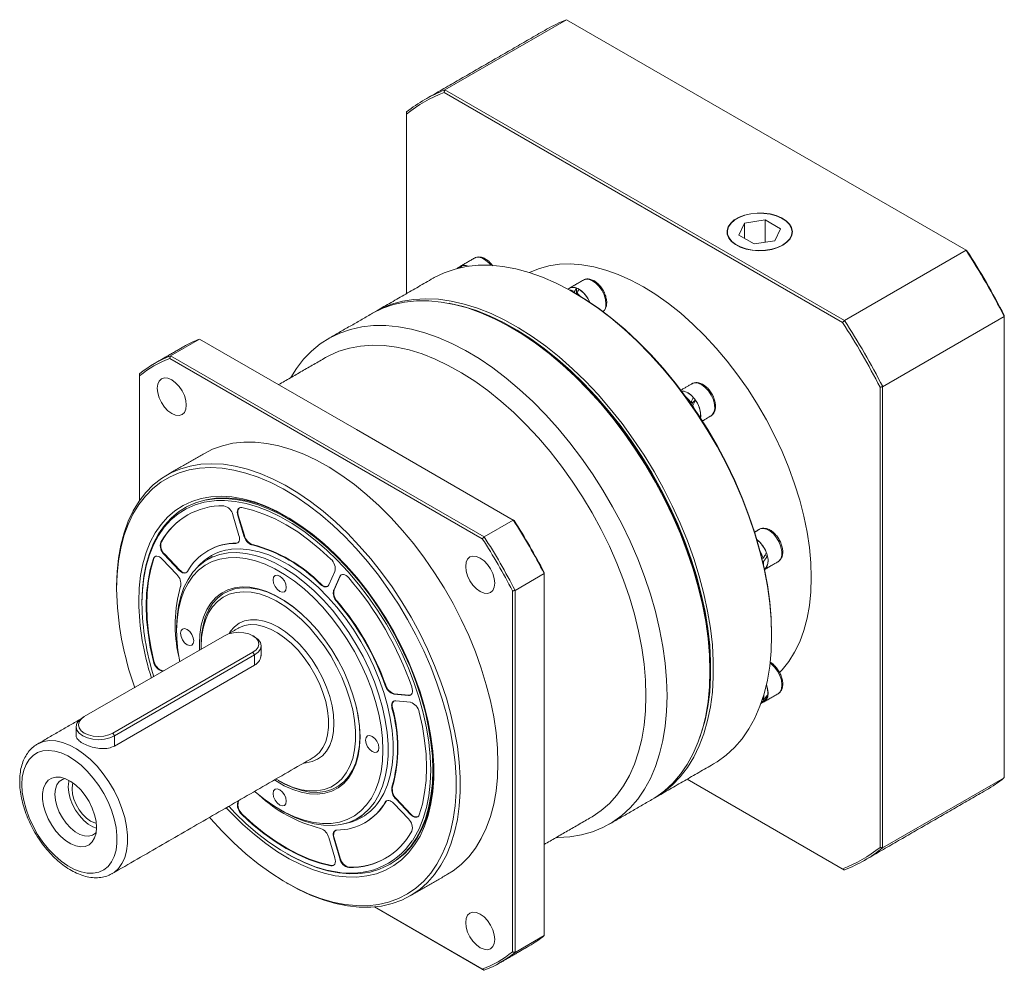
# Model space of a CAD drawing. Header units: millimetres. Extents: x 0 to 876, y 0 to 619.
# Tile 3 of 5: x 254 to 402, y 126 to 269. Entities that reach past the tile are written whole.
import ezdxf

# ---------------------------------------------------------------- set-up
doc = ezdxf.new("R2010")
doc.units = ezdxf.units.MM
doc.header["$LTSCALE"] = 2
doc.layers.get('0').update_dxf_attribs({"lineweight": 18})

msp = doc.modelspace()

# ---------------------------------------------------------------- linework, layer by layer
at = {"color": 7, "linetype": 'Continuous', "lineweight": 15}
for p, q in [((317.81, 258.37), (336.03, 268.88)), ((395.85, 234.35), (336.03, 268.88)), ((317.81, 258.37), (377.64, 223.83)), ((377.37, 223.53), (317.69, 257.98)), ((312.09, 254.75), (312.09, 227.87)), ((365.79, 238.9), (362.67, 238.42)), ((368.07, 237.58), (365.79, 238.9)), ((365.79, 235.56), (365.79, 238.9)), ((362.67, 238.42), (361.83, 236.62)), ((362.67, 236.13), (362.67, 238.42)), ((367.24, 235.78), (368.07, 237.58)), ((361.83, 236.62), (364.11, 235.3)), ((364.11, 235.3), (367.24, 235.78)), ((395.85, 234.35), (377.64, 223.83)), ((319.56, 231.58), (319.79, 231.68)), ((319.79, 231.68), (319.8, 231.65)), ((320.15, 231.92), (320.2, 231.82)), ((337.5, 228.69), (337.5, 227.94)), ((337.23, 228.16), (337.23, 227.95)), ((337.6, 227.75), (337.56, 227.77)), ((337.6, 227.9), (338.07, 227.46)), ((337.6, 227.9), (337.6, 227.74)), ((383.36, 213.91), (401.58, 224.43)), ((401.58, 155.35), (401.58, 224.43)), ((281.09, 221.05), (276.73, 218.53)), ((304.56, 207.49), (281.09, 221.05)), ((276.73, 218.53), (323.69, 191.43)), ((323.42, 191.13), (276.61, 218.15)), ((272.09, 215.54), (272.09, 196.88)), ((382.97, 144.91), (382.97, 213.83)), ((383.36, 213.91), (383.36, 144.83)), ((354.68, 211.54), (354.57, 211.44)), ((354.88, 211.41), (354.72, 211.63)), ((354.95, 211.1), (354.87, 211.02)), ((355.31, 211.91), (354.94, 211.53)), ((354.95, 211.1), (355.24, 210.48)), ((357.64, 209.52), (357.84, 209.68)), ((328.04, 193.94), (304.56, 207.49)), ((286.98, 191.63), (286.07, 194.7)), ((286.88, 194.67), (286.8, 194.62)), ((286.8, 194.62), (287.71, 191.56)), ((286.88, 194.67), (287.79, 191.6)), ((323.69, 191.43), (328.04, 193.94)), ((275.36, 190.67), (275.29, 190.62)), ((286.6, 190.49), (286.52, 190.44)), ((287.79, 191.6), (287.71, 191.56)), ((289.01, 190.25), (288.93, 190.2)), ((275.87, 188.81), (275.79, 188.76)), ((275.79, 188.76), (277.99, 186.44)), ((275.87, 188.81), (278.07, 186.48)), ((274.25, 188.2), (274.17, 188.16)), ((277.69, 185.77), (275.49, 188.09)), ((365.46, 188.18), (365.29, 188.22)), ((365.54, 187.72), (365.4, 187.75)), ((365.54, 187.72), (365.54, 187.16)), ((366.09, 188.55), (365.72, 188.63)), ((278.07, 186.48), (277.99, 186.44)), ((300.43, 184.22), (301.34, 186.23)), ((332.68, 185.91), (328.32, 183.4)), ((332.68, 158.8), (332.68, 185.91)), ((299.29, 184.32), (299.21, 184.27)), ((302.07, 185.46), (301.16, 183.45)), ((302.15, 185.51), (301.24, 183.49)), ((302.15, 185.51), (302.07, 185.46)), ((301.24, 183.49), (301.16, 183.45)), ((327.93, 129.26), (327.93, 183.31)), ((328.32, 183.4), (328.32, 129.17)), ((301.7, 181.77), (301.62, 181.72)), ((284.81, 176.61), (263.82, 164.49)), ((268.09, 162.02), (289.08, 174.14)), ((281.32, 174.96), (281.33, 174.55)), ((289.32, 173.73), (289.08, 174.14)), ((289.32, 173.73), (268.33, 161.61)), ((274.25, 172.8), (274.17, 172.76)), ((289.32, 173.73), (289.32, 172.21)), ((289.32, 172.21), (268.33, 160.09)), ((275.57, 171.35), (275.49, 171.31)), ((275.49, 171.31), (275.6, 171.29)), ((275.57, 171.35), (275.68, 171.34)), ((308.97, 169.19), (308.89, 169.14)), ((310.23, 167.92), (310.15, 167.88)), ((310.15, 167.88), (312.35, 167.66)), ((310.23, 167.92), (312.43, 167.7)), ((312.65, 166.64), (310.45, 166.86)), ((312.43, 167.7), (312.35, 167.66)), ((365.31, 166.7), (365.16, 166.52)), ((365.31, 166.7), (365.24, 166.76)), ((365.46, 167.01), (365.36, 167.1)), ((366.09, 167.37), (365.95, 167.5)), ((309.97, 165.82), (309.89, 165.77)), ((263.82, 164.49), (263.58, 164.36)), ((268.09, 162.02), (268.33, 161.61)), ((268.33, 161.61), (268.33, 160.09)), ((298.09, 158.36), (298.17, 158.41)), ((332.68, 131.69), (332.68, 158.8)), ((354.09, 155.12), (377.37, 141.68)), ((377.64, 141.52), (354.09, 155.12)), ((401.58, 155.35), (383.36, 144.83)), ((309.97, 153.95), (309.89, 153.91)), ((286.88, 151.89), (286.8, 151.71)), ((286.96, 151.94), (286.88, 151.76)), ((310.53, 152.22), (310.45, 152.17)), ((310.45, 152.17), (312.65, 149.85)), ((310.53, 152.22), (312.73, 149.9)), ((286.88, 151.76), (286.8, 151.71)), ((308.97, 151.74), (308.89, 151.7)), ((312.35, 149.18), (310.15, 151.5)), ((287.48, 149.89), (287.4, 149.84)), ((312.73, 149.9), (312.65, 149.85)), ((301.34, 143.32), (300.43, 146.39)), ((301.24, 146.36), (301.16, 146.31)), ((301.16, 146.31), (302.07, 143.25)), ((301.24, 146.36), (302.15, 143.29)), ((302.15, 143.29), (302.07, 143.25)), ((300.82, 142.19), (300.74, 142.14)), ((303.51, 141.92), (303.43, 141.88)), ((267.99, 140.98), (267.93, 140.95)), ((307.25, 135.98), (323.42, 126.65)), ((323.69, 126.5), (307.25, 135.98)), ((328.32, 129.17), (332.68, 131.69))]:
    msp.add_line(p, q, dxfattribs=at)
at = {"color": 7, "linetype": 'Continuous', "lineweight": 15, "flags": 128}
for points in [[(368.42, 235.1), (369.04, 235.54), (369.5, 236.05), (369.77, 236.6), (369.85, 237.17), (369.72, 237.74), (369.4, 238.28), (368.9, 238.77), (368.24, 239.2), (367.44, 239.54), (366.54, 239.78), (365.57, 239.91), (364.58, 239.92), (363.6, 239.82), (362.68, 239.61), (361.86, 239.29), (361.15, 238.89), (360.61, 238.41), (360.24, 237.88), (360.07, 237.31), (360.09, 236.74), (360.31, 236.18), (360.73, 235.66), (361.32, 235.2), (362.05, 234.82), (362.91, 234.53), (363.84, 234.34), (364.83, 234.27), (365.82, 234.31), (366.77, 234.47), (367.65, 234.74), (368.42, 235.1)], [(368.38, 235.12), (368.99, 235.56), (369.45, 236.06), (369.72, 236.61), (369.79, 237.17), (369.67, 237.73), (369.35, 238.27), (368.85, 238.75), (368.2, 239.17), (367.41, 239.51), (366.52, 239.74), (365.56, 239.87), (364.58, 239.89), (363.62, 239.79), (362.71, 239.58), (361.89, 239.27), (361.2, 238.87), (360.66, 238.39), (360.3, 237.87), (360.12, 237.31), (360.15, 236.75), (360.37, 236.19), (360.78, 235.68), (361.36, 235.23), (362.09, 234.85), (362.93, 234.56), (363.86, 234.38), (364.83, 234.3), (365.81, 234.35), (366.75, 234.5), (367.62, 234.77), (368.38, 235.12)], [(324.7, 232.09), (324.42, 232.42), (323.9, 232.88), (323.36, 233.19), (322.84, 233.31), (322.38, 233.24), (322.25, 233.18)], [(366.73, 176.63), (366.66, 179.04), (366.45, 181.51), (366.1, 184.05), (365.61, 186.63), (364.98, 189.25), (364.22, 191.88), (363.33, 194.53), (362.32, 197.17), (361.18, 199.8), (359.93, 202.4), (358.57, 204.96), (357.11, 207.46), (355.55, 209.9), (353.91, 212.26), (352.18, 214.53), (350.38, 216.71), (348.52, 218.77), (346.6, 220.72), (344.64, 222.54), (342.64, 224.22), (340.61, 225.75), (338.57, 227.14), (336.52, 228.36), (334.47, 229.42), (332.44, 230.31), (330.43, 231.02), (328.44, 231.56), (326.5, 231.92), (324.61, 232.1), (322.78, 232.09), (321.02, 231.9), (319.33, 231.53), (317.73, 230.98), (316.22, 230.25), (316.04, 230.15)], [(320.42, 232.05), (320.9, 232.06), (321.31, 231.94)], [(372.67, 185.32), (372.6, 187.53), (372.39, 189.81), (372.04, 192.14), (371.56, 194.52), (370.94, 196.93), (370.18, 199.35), (369.3, 201.78), (368.3, 204.19), (367.19, 206.59), (365.96, 208.94), (364.63, 211.24), (363.21, 213.48), (361.69, 215.65), (360.1, 217.72), (358.44, 219.69), (356.71, 221.56), (354.94, 223.3), (353.12, 224.91), (351.28, 226.38), (349.41, 227.7), (347.53, 228.87), (345.65, 229.87), (343.78, 230.71), (341.93, 231.37), (340.12, 231.86), (338.34, 232.16), (336.62, 232.29), (334.96, 232.24), (333.36, 232), (331.85, 231.58), (330.47, 231.01)], [(341.93, 226.32), (341.85, 226.98), (341.64, 227.67), (341.3, 228.35), (340.86, 228.97), (340.35, 229.47), (339.81, 229.82), (339.28, 230), (338.8, 229.99), (338.55, 229.89)], [(339.54, 226.52), (339.22, 227.15), (338.78, 227.77), (338.27, 228.27), (337.73, 228.62), (337.2, 228.8), (336.72, 228.79), (336.33, 228.59), (336.25, 228.51)], [(307.07, 224.97), (308.25, 225.61), (309.81, 226.25), (311.45, 226.71), (313.18, 226.99), (314.98, 227.09), (316.84, 227), (318.76, 226.73), (320.72, 226.29), (322.72, 225.66), (324.74, 224.86), (326.79, 223.88), (328.84, 222.74), (330.88, 221.43), (332.92, 219.97), (334.93, 218.36), (336.91, 216.61), (338.85, 214.73), (340.75, 212.72), (342.58, 210.6), (344.34, 208.38), (346.03, 206.06), (347.63, 203.66), (349.14, 201.19), (350.55, 198.65), (351.86, 196.07), (353.05, 193.46), (354.13, 190.82), (355.08, 188.18), (355.91, 185.53), (356.6, 182.91), (357.16, 180.31), (357.58, 177.75), (357.86, 175.24), (358, 172.79), (358, 170.43), (357.86, 168.15), (357.58, 165.96), (357.16, 163.89), (356.6, 161.94), (355.91, 160.11), (355.08, 158.42), (354.13, 156.87), (353.05, 155.48), (351.86, 154.24), (350.55, 153.17), (349.14, 152.27), (349.06, 152.22)], [(336.41, 228.42), (336.7, 228.38), (337.23, 228.16)], [(337.24, 227.95), (338.76, 227.03), (340.79, 225.65), (342.8, 224.13), (344.79, 222.46), (346.74, 220.65), (348.64, 218.72), (350.49, 216.67), (352.28, 214.51), (353.99, 212.25), (355.63, 209.9), (357.17, 207.48), (358.63, 204.99), (359.98, 202.45), (361.22, 199.87), (362.35, 197.27), (363.35, 194.64), (364.24, 192.01), (364.99, 189.39), (365.62, 186.79), (366.1, 184.23), (366.45, 181.71), (366.66, 179.25), (366.73, 176.86)], [(357.51, 171.3), (357.44, 173.71), (357.22, 176.19), (356.87, 178.72), (356.38, 181.3), (355.75, 183.92), (354.99, 186.56), (354.11, 189.2), (353.09, 191.85), (351.96, 194.47), (350.7, 197.07), (349.35, 199.63), (347.88, 202.13), (346.33, 204.57), (344.68, 206.93), (342.95, 209.21), (341.15, 211.38), (339.29, 213.45), (337.38, 215.39), (335.41, 217.21), (333.41, 218.89), (331.39, 220.43), (329.35, 221.81), (327.3, 223.03), (325.25, 224.09), (323.21, 224.98), (321.2, 225.7), (319.22, 226.24), (317.28, 226.59), (315.39, 226.77), (313.56, 226.76), (311.79, 226.57), (310.1, 226.2), (308.5, 225.65), (306.99, 224.92), (306.81, 224.82)], [(355.99, 161.36), (356.21, 162), (356.77, 163.94), (357.19, 166), (357.47, 168.17), (357.61, 170.43), (357.61, 172.79), (357.47, 175.21), (357.19, 177.7), (356.77, 180.25), (356.21, 182.83), (355.52, 185.44), (354.7, 188.07), (353.76, 190.7), (352.69, 193.31), (351.5, 195.91), (350.21, 198.47), (348.8, 200.99), (347.3, 203.44), (345.71, 205.83), (344.04, 208.13), (342.28, 210.34), (340.46, 212.45), (338.59, 214.44), (336.66, 216.31), (334.69, 218.05), (332.69, 219.65), (330.67, 221.1), (328.63, 222.4), (326.6, 223.53), (324.57, 224.5), (322.56, 225.3), (320.57, 225.92), (318.62, 226.37), (318.45, 226.4)], [(351.09, 167.6), (351.02, 170.01), (350.81, 172.48), (350.46, 175.02), (349.97, 177.6), (349.34, 180.22), (348.58, 182.85), (347.69, 185.5), (346.68, 188.14), (345.54, 190.77), (344.29, 193.37), (342.93, 195.93), (341.47, 198.43), (339.91, 200.87), (338.26, 203.23), (336.54, 205.5), (334.74, 207.68), (332.88, 209.74), (330.96, 211.69), (329, 213.51), (327, 215.19), (324.97, 216.72), (322.93, 218.11), (320.88, 219.33), (318.83, 220.39), (316.8, 221.28), (314.79, 221.99), (312.8, 222.53), (310.86, 222.89), (308.97, 223.07), (307.14, 223.06), (305.38, 222.87), (303.69, 222.5), (302.09, 221.95), (300.58, 221.22), (299.16, 220.32), (297.86, 219.25), (296.66, 218.01), (295.59, 216.62), (294.75, 215.27)], [(328.13, 222.56), (329.65, 221.64), (331.67, 220.27), (333.67, 218.75), (335.65, 217.09), (337.59, 215.29), (339.49, 213.36), (341.33, 211.32), (343.11, 209.17), (344.82, 206.92), (346.44, 204.58), (347.99, 202.17), (349.43, 199.69), (350.78, 197.16), (352.01, 194.59), (353.14, 191.99), (354.14, 189.38), (355.02, 186.76), (355.77, 184.15), (356.39, 181.56), (356.88, 179.01), (357.23, 176.5), (357.44, 174.05), (357.51, 171.67)], [(347.92, 167.6), (347.85, 169.93), (347.64, 172.33), (347.3, 174.79), (346.81, 177.29), (346.19, 179.82), (345.44, 182.38), (344.56, 184.94), (343.56, 187.5), (342.44, 190.03), (341.2, 192.54), (339.86, 195.01), (338.42, 197.41), (336.89, 199.75), (335.27, 202.02), (333.58, 204.19), (331.82, 206.26), (329.99, 208.21), (328.12, 210.05), (326.2, 211.75), (324.26, 213.32), (322.29, 214.74), (320.31, 216), (318.32, 217.11), (316.35, 218.05), (314.39, 218.82), (312.45, 219.41), (310.56, 219.83), (308.71, 220.07), (306.91, 220.12), (305.18, 220), (303.53, 219.7), (301.95, 219.21), (300.46, 218.55), (299.93, 218.26)], [(276.91, 214.93), (276.35, 215.17), (275.82, 215.22), (275.37, 215.08), (275.02, 214.76), (274.81, 214.28), (274.73, 213.67), (274.81, 212.97), (275.02, 212.24), (275.37, 211.52), (275.82, 210.86), (276.35, 210.31), (276.91, 209.9), (277.47, 209.66), (278, 209.6), (278.45, 209.74), (278.8, 210.06), (279.01, 210.55), (279.09, 211.15), (279.01, 211.85), (278.8, 212.58), (278.45, 213.3), (278, 213.96), (277.47, 214.51), (276.91, 214.93)], [(357.84, 209.68), (358.09, 210.08), (358.21, 210.62), (358.18, 211.26), (358.01, 211.95), (357.7, 212.64), (357.29, 213.27), (356.8, 213.81), (356.27, 214.21), (355.73, 214.45), (355.23, 214.49), (354.84, 214.37)], [(356.1, 209.18), (356.13, 209.42), (356.1, 210.06), (355.93, 210.75), (355.62, 211.44), (355.21, 212.07), (354.72, 212.61), (354.19, 213.01), (353.65, 213.25), (353.21, 213.3)], [(353.89, 212.38), (354.2, 212.11), (354.68, 211.54)], [(325.75, 157.54), (325.68, 159.78), (325.47, 162.08), (325.12, 164.44), (324.63, 166.85), (324.01, 169.28), (323.26, 171.73), (322.38, 174.19), (321.38, 176.63), (320.26, 179.06), (319.03, 181.44), (317.7, 183.78), (316.27, 186.05), (314.75, 188.25), (313.15, 190.37), (311.48, 192.38), (309.75, 194.29), (307.96, 196.08), (306.14, 197.73), (304.27, 199.25), (302.39, 200.62), (300.49, 201.84), (298.58, 202.9), (296.69, 203.79), (294.81, 204.51), (292.97, 205.05), (291.16, 205.42), (289.4, 205.6), (287.69, 205.61), (286.06, 205.43), (284.5, 205.07), (283.03, 204.54), (281.81, 203.92)], [(268.65, 184.01), (268.72, 186.17), (268.93, 188.23), (269.28, 190.19), (269.77, 192.03), (270.39, 193.75), (271.14, 195.33), (272.02, 196.77), (273.02, 198.06), (274.14, 199.19), (275.37, 200.16), (276.7, 200.96), (278.13, 201.58), (279.65, 202.03), (281.25, 202.3), (282.92, 202.38), (284.65, 202.29), (286.43, 202.01), (288.26, 201.56), (290.13, 200.93), (292.01, 200.12), (293.91, 199.15), (295.81, 198.01), (297.71, 196.71), (299.58, 195.26), (301.43, 193.68), (303.24, 191.95), (305, 190.1), (306.7, 188.14), (308.34, 186.08), (309.9, 183.92), (311.37, 181.68), (312.76, 179.37), (314.04, 177.01), (315.21, 174.6), (316.27, 172.17), (317.21, 169.72), (318.03, 167.26), (318.72, 164.82), (319.27, 162.39), (319.69, 160.01), (319.97, 157.68), (320.11, 155.4), (320.11, 153.21), (319.97, 151.1), (319.69, 149.09), (319.27, 147.19), (318.72, 145.4), (318.03, 143.75), (317.21, 142.24), (316.27, 140.87), (315.21, 139.66), (314.04, 138.61), (312.76, 137.73), (311.37, 137.02), (309.9, 136.48), (308.34, 136.12), (306.7, 135.95), (305, 135.95), (303.24, 136.13), (301.43, 136.5), (299.58, 137.04), (297.71, 137.76), (295.81, 138.65), (294.38, 139.43)], [(282.59, 149.41), (282.74, 149.23), (284.45, 147.35), (286.22, 145.59), (288.02, 143.95), (289.86, 142.45), (291.73, 141.09), (293.6, 139.89), (295.48, 138.85), (297.35, 137.97), (299.2, 137.26), (301.03, 136.72), (302.82, 136.36), (304.55, 136.18), (306.24, 136.17), (307.85, 136.35), (309.39, 136.7), (310.85, 137.23), (312.21, 137.93), (313.48, 138.81), (314.64, 139.84), (315.69, 141.04), (316.61, 142.39), (317.42, 143.88), (318.1, 145.51), (318.65, 147.27), (319.06, 149.15), (319.34, 151.14), (319.48, 153.22), (319.48, 155.39), (319.34, 157.63), (319.06, 159.94), (318.65, 162.29), (318.1, 164.69), (317.42, 167.1), (316.61, 169.53), (315.69, 171.95), (314.64, 174.35), (313.48, 176.73), (312.21, 179.06), (310.85, 181.34), (309.39, 183.55), (307.85, 185.69), (306.24, 187.73), (304.55, 189.66), (302.82, 191.49), (301.03, 193.19), (299.2, 194.76), (297.35, 196.19), (295.48, 197.47), (293.6, 198.59), (291.73, 199.56), (289.86, 200.35), (288.02, 200.98), (286.22, 201.43), (284.45, 201.7), (282.74, 201.79), (281.09, 201.71), (279.51, 201.44), (278.01, 201), (276.6, 200.38), (275.28, 199.59), (274.07, 198.64), (272.97, 197.52), (271.98, 196.25), (271.11, 194.82), (270.37, 193.26), (269.75, 191.56), (269.27, 189.74), (268.93, 187.81), (268.72, 185.78), (268.65, 183.65), (268.65, 183.65)], [(271.98, 181.73), (272.05, 183.71), (272.25, 185.61), (272.6, 187.4), (273.08, 189.07), (273.7, 190.61), (274.44, 192.02), (275.31, 193.28), (276.3, 194.39), (277.4, 195.34), (278.6, 196.12), (279.91, 196.73), (281.3, 197.16), (282.77, 197.42), (284.31, 197.5), (285.92, 197.39), (287.58, 197.11), (289.28, 196.65), (291.01, 196.01), (292.75, 195.2), (294.51, 194.23), (296.26, 193.09), (298, 191.81), (299.72, 190.38), (301.4, 188.81), (303.03, 187.12), (304.61, 185.32), (306.12, 183.41), (307.55, 181.41), (308.9, 179.33), (310.15, 177.18), (311.31, 174.99), (312.35, 172.75), (313.28, 170.49), (314.09, 168.23), (314.77, 165.96), (315.32, 163.72), (315.73, 161.51), (316.01, 159.34), (316.15, 157.24), (316.15, 155.21), (316.01, 153.27), (315.73, 151.43), (315.32, 149.7), (314.77, 148.09), (314.09, 146.61), (313.28, 145.27), (312.35, 144.09), (311.31, 143.06), (310.15, 142.19), (308.9, 141.49), (307.55, 140.97), (306.12, 140.63), (304.61, 140.46), (303.03, 140.48), (301.4, 140.67), (299.72, 141.04), (298, 141.59), (296.26, 142.32), (294.51, 143.21), (292.75, 144.26), (291.01, 145.47), (289.28, 146.83), (287.58, 148.33), (285.92, 149.96), (285.08, 150.85)], [(283.6, 196.86), (283.26, 196.83), (281.79, 196.61), (280.4, 196.2), (279.09, 195.62), (277.89, 194.87), (276.79, 193.95), (275.8, 192.86), (274.93, 191.63), (274.18, 190.24), (273.56, 188.72), (273.08, 187.06), (272.73, 185.3), (272.52, 183.42), (272.45, 181.45)], [(278.83, 195.74), (279.14, 195.91), (280.46, 196.5), (281.86, 196.9), (283.34, 197.13), (284.89, 197.17), (286.51, 197.04), (288.17, 196.72), (289.87, 196.22), (291.6, 195.54), (293.35, 194.7), (295.11, 193.69), (296.85, 192.51), (298.59, 191.19), (300.29, 189.72), (301.95, 188.12), (303.57, 186.39), (305.12, 184.56), (306.6, 182.62), (308, 180.59), (309.32, 178.49), (310.53, 176.33), (311.64, 174.12), (312.64, 171.88), (313.51, 169.62), (314.27, 167.35), (314.89, 165.1), (315.38, 162.87), (315.73, 160.69), (315.94, 158.55), (316.01, 156.49), (315.94, 154.51), (315.73, 152.62), (315.38, 150.84), (314.89, 149.17), (314.27, 147.64), (313.51, 146.24), (312.64, 144.99), (311.64, 143.9), (310.53, 142.97), (309.63, 142.39)], [(294.23, 194.39), (293.51, 194.79), (291.76, 195.64), (290.03, 196.31), (288.33, 196.81), (286.67, 197.13), (285.05, 197.27), (283.5, 197.22), (282.02, 196.99), (280.61, 196.59), (279.3, 196), (278.99, 195.83)], [(312.94, 145.89), (313.22, 146.32), (313.96, 147.7), (314.58, 149.23), (315.06, 150.88), (315.41, 152.65), (315.62, 154.52), (315.69, 156.49), (315.62, 158.54), (315.41, 160.66), (315.06, 162.83), (314.58, 165.04), (313.96, 167.27), (313.22, 169.52), (312.34, 171.77), (311.36, 173.99), (310.25, 176.18), (309.05, 178.33), (307.74, 180.42), (306.35, 182.43), (304.88, 184.35), (303.34, 186.18), (301.74, 187.89), (300.09, 189.48), (298.4, 190.94), (296.68, 192.25), (294.94, 193.42), (293.2, 194.42), (291.47, 195.26), (289.75, 195.93), (288.06, 196.42), (286.4, 196.74), (284.8, 196.88), (283.6, 196.86)], [(272.45, 181.64), (272.52, 183.62), (272.73, 185.51), (273.08, 187.29), (273.57, 188.95), (274.19, 190.49), (274.95, 191.88), (275.82, 193.13), (276.82, 194.22), (277.93, 195.15), (278.83, 195.74)], [(287.4, 195.8), (287.22, 195.81), (287.05, 195.77), (286.92, 195.67), (286.82, 195.53), (286.75, 195.34), (286.73, 195.13), (286.74, 194.88), (286.8, 194.62)], [(300.74, 188.1), (299.11, 189.59), (297.45, 190.94), (295.77, 192.15), (294.07, 193.21), (292.38, 194.11), (290.69, 194.84), (289.03, 195.41), (287.4, 195.8)], [(367.71, 187.7), (367.81, 187.77), (368.1, 188.12), (368.26, 188.63), (368.28, 189.24), (368.14, 189.92), (367.88, 190.61), (367.49, 191.27), (367.02, 191.85), (366.5, 192.29), (365.96, 192.58), (365.44, 192.68), (365, 192.6), (364.91, 192.55)], [(286.52, 190.44), (286.67, 190.47), (286.81, 190.53), (286.92, 190.64), (287, 190.79), (287.04, 190.97), (287.06, 191.17), (287.04, 191.39), (286.98, 191.63)], [(286.6, 190.49), (286.75, 190.51), (286.81, 190.53)], [(365.67, 186.53), (365.73, 186.57), (366.02, 186.92), (366.18, 187.43), (366.2, 188.04), (366.07, 188.72), (365.8, 189.41), (365.41, 190.07), (364.94, 190.65), (364.54, 191)], [(277.64, 177.77), (277.71, 179.44), (277.92, 181.02), (278.26, 182.49), (278.74, 183.84), (279.35, 185.05), (280.08, 186.12), (280.93, 187.03), (281.89, 187.79), (282.95, 188.37), (284.11, 188.78), (285.34, 189.02), (286.65, 189.07), (288.02, 188.95), (289.44, 188.65), (290.89, 188.17), (292.36, 187.52), (293.85, 186.7), (295.33, 185.72), (296.79, 184.6), (298.23, 183.33), (299.62, 181.94), (300.96, 180.42), (302.24, 178.81), (303.44, 177.1), (304.55, 175.32), (305.56, 173.48), (306.46, 171.6), (307.26, 169.7), (307.93, 167.78), (308.47, 165.87), (308.88, 163.98), (309.16, 162.14), (309.3, 160.35), (309.3, 158.64), (309.16, 157.01), (308.88, 155.49), (308.47, 154.08), (307.93, 152.8), (307.26, 151.65), (306.46, 150.66), (305.56, 149.82), (304.55, 149.15), (303.44, 148.66), (302.24, 148.33), (300.96, 148.19), (299.62, 148.22), (298.23, 148.44), (296.79, 148.83), (295.33, 149.39), (293.85, 150.13), (293.47, 150.34)], [(285.7, 189.55), (285.86, 189.57), (287.18, 189.62), (288.56, 189.5), (289.99, 189.19), (291.46, 188.71), (292.95, 188.05), (294.45, 187.22), (295.94, 186.24), (297.42, 185.1), (298.87, 183.82), (300.28, 182.41), (301.63, 180.89), (302.92, 179.25), (304.13, 177.53), (305.25, 175.73), (306.27, 173.88), (307.19, 171.98), (307.99, 170.05), (308.67, 168.11), (309.21, 166.18), (309.63, 164.28), (309.91, 162.42), (310.05, 160.61), (310.05, 158.88), (309.91, 157.24), (309.63, 155.7), (309.21, 154.27), (308.67, 152.98), (308.08, 151.96)], [(365.02, 189.28), (365.22, 188.88), (365.46, 188.18)], [(274.17, 188.16), (273.7, 186.55), (273.36, 184.83), (273.15, 183), (273.08, 181.09), (273.15, 179.09), (273.36, 177.03), (273.7, 174.91), (274.17, 172.76)], [(274.25, 188.2), (273.78, 186.6), (273.44, 184.88), (273.23, 183.05), (273.16, 181.13), (273.23, 179.14), (273.44, 177.07), (273.78, 174.96), (274.25, 172.8)], [(275.49, 188.09), (275.3, 188.27), (275.09, 188.41), (274.89, 188.5), (274.7, 188.53), (274.53, 188.51), (274.37, 188.44), (274.26, 188.32), (274.17, 188.16)], [(274.45, 188.49), (274.33, 188.37), (274.25, 188.2)], [(289.31, 153.29), (289.44, 153.17), (290.88, 152.02), (292.35, 151.01), (293.82, 150.16), (295.28, 149.48), (296.72, 148.97), (298.13, 148.63), (299.5, 148.47), (300.8, 148.5), (302.04, 148.7), (303.19, 149.08), (304.26, 149.64), (305.22, 150.37), (306.07, 151.26), (306.81, 152.3), (307.42, 153.5), (307.9, 154.82), (308.25, 156.27), (308.45, 157.83), (308.52, 159.48), (308.45, 161.22), (308.25, 163.02), (307.9, 164.87), (307.42, 166.75), (306.81, 168.65), (306.07, 170.54), (305.22, 172.42), (304.26, 174.25), (303.19, 176.04), (302.04, 177.76), (300.8, 179.39), (299.5, 180.92), (298.13, 182.34), (296.72, 183.63), (295.28, 184.78), (293.82, 185.79), (292.35, 186.64), (290.88, 187.32), (289.44, 187.83), (288.03, 188.17), (286.67, 188.33), (285.36, 188.3), (284.12, 188.1), (282.97, 187.72), (281.9, 187.16), (280.94, 186.43), (280.09, 185.54), (279.35, 184.5), (278.74, 183.3), (278.26, 181.98), (277.92, 180.53), (277.71, 178.97), (277.64, 177.32), (277.64, 177.32)], [(325.29, 184.48), (325.21, 185.18), (325, 185.91), (324.65, 186.63), (324.2, 187.29), (323.67, 187.84), (323.11, 188.25), (322.55, 188.49), (322.02, 188.55), (321.57, 188.41), (321.22, 188.09), (321.01, 187.61), (320.93, 187), (321.01, 186.3), (321.22, 185.57), (321.57, 184.85), (322.02, 184.19), (322.55, 183.64), (323.11, 183.22), (323.67, 182.99), (324.2, 182.93), (324.65, 183.07), (325, 183.39), (325.21, 183.87), (325.29, 184.48)], [(277.99, 186.44), (278.17, 186.27), (278.35, 186.14), (278.54, 186.05), (278.71, 186.01), (278.88, 186), (279.03, 186.04), (279.16, 186.12), (279.25, 186.25)], [(278.07, 186.48), (278.25, 186.32), (278.43, 186.19), (278.62, 186.1), (278.79, 186.05), (278.96, 186.05), (279.11, 186.09), (279.11, 186.09)], [(294.07, 183.83), (294, 184.31), (293.78, 184.81), (293.46, 185.24), (293.08, 185.55), (292.7, 185.68), (292.38, 185.62), (292.17, 185.37), (292.09, 184.98), (292.17, 184.49), (292.38, 184), (292.7, 183.57), (293.08, 183.26), (293.46, 183.13), (293.78, 183.19), (294, 183.44), (294.07, 183.83)], [(303.43, 185.26), (303.24, 185.46), (303.04, 185.61), (302.83, 185.71), (302.64, 185.77), (302.46, 185.77), (302.3, 185.71), (302.17, 185.61), (302.07, 185.46)], [(302.33, 185.73), (302.25, 185.66), (302.15, 185.51)], [(367.94, 171.09), (368.3, 171.48), (369.3, 172.74), (370.18, 174.15), (370.94, 175.71), (371.56, 177.4), (372.04, 179.22), (372.39, 181.15), (372.6, 183.19), (372.67, 185.32)], [(281.08, 174.4), (281.05, 175.34), (281.12, 176.8), (281.33, 178.17), (281.68, 179.41), (282.17, 180.53), (282.78, 181.51), (283.51, 182.33), (284.35, 182.99), (285.29, 183.48), (286.33, 183.79), (287.45, 183.92), (288.63, 183.87), (289.86, 183.64), (291.14, 183.23), (292.43, 182.64), (293.73, 181.89), (295.03, 180.98), (296.3, 179.93), (297.53, 178.73), (298.72, 177.42), (299.83, 176), (300.87, 174.49), (301.81, 172.91), (302.66, 171.28), (303.39, 169.61), (304, 167.93), (304.48, 166.25), (304.83, 164.6), (305.04, 163), (305.11, 161.46), (305.04, 160), (304.83, 158.63), (304.48, 157.38), (304, 156.27), (303.39, 155.29), (302.66, 154.47), (301.81, 153.81), (300.87, 153.32), (299.83, 153.01), (298.72, 152.88), (297.53, 152.93), (296.3, 153.16), (295.03, 153.57), (293.73, 154.15), (292.43, 154.91), (292.28, 155)], [(281.32, 175.33), (281.39, 176.77), (281.6, 178.11), (281.94, 179.35), (282.42, 180.45), (283.02, 181.42), (283.74, 182.23), (284.58, 182.88), (285.51, 183.36), (286.53, 183.67), (287.64, 183.8), (288.8, 183.75), (290.02, 183.52), (291.28, 183.12), (292.56, 182.54), (293.84, 181.79), (295.12, 180.9), (296.38, 179.85), (296.66, 179.59)], [(292.53, 155.15), (292.56, 155.12), (293.84, 154.43), (295.1, 153.9), (296.33, 153.55), (297.53, 153.38), (298.66, 153.38), (299.73, 153.57), (300.71, 153.94), (301.6, 154.48), (302.39, 155.19), (303.05, 156.06), (303.6, 157.08), (304.01, 158.23), (304.29, 159.5), (304.43, 160.89), (304.43, 162.36), (304.29, 163.9), (304.01, 165.5), (303.6, 167.13), (303.05, 168.77), (302.39, 170.41), (301.6, 172.02), (300.71, 173.59), (299.73, 175.09), (298.66, 176.51), (297.53, 177.83), (296.33, 179.04), (295.1, 180.11), (293.84, 181.04), (292.56, 181.82), (291.3, 182.43), (290.04, 182.87), (288.83, 183.13), (287.66, 183.21), (286.56, 183.11), (285.53, 182.84), (284.6, 182.38), (283.76, 181.75), (283.03, 180.96), (282.43, 180.02), (281.95, 178.93), (281.6, 177.72), (281.39, 176.39), (281.32, 174.96), (281.32, 174.96)], [(299.21, 184.27), (299.39, 184.12), (299.57, 184.01), (299.75, 183.94), (299.93, 183.91), (300.09, 183.92), (300.23, 183.98), (300.34, 184.08), (300.43, 184.22)], [(285.49, 176.95), (285.68, 177.24), (286.29, 177.94), (287, 178.47), (287.82, 178.83), (288.73, 179), (289.7, 178.99), (290.73, 178.8), (291.8, 178.43), (292.88, 177.89), (293.97, 177.18), (295.04, 176.32), (296.07, 175.32), (297.04, 174.2), (297.95, 172.98), (298.76, 171.68), (299.48, 170.32), (300.08, 168.93), (300.57, 167.53), (300.92, 166.13), (301.13, 164.78), (301.2, 163.49), (301.13, 162.27), (300.92, 161.16), (300.57, 160.18), (300.08, 159.33), (299.48, 158.63), (298.76, 158.1), (297.95, 157.75), (297.04, 157.57), (296.69, 157.55)], [(280.21, 175.83), (280.14, 176.31), (279.92, 176.8), (279.6, 177.24), (279.22, 177.54), (278.84, 177.68), (278.52, 177.61), (278.31, 177.37), (278.23, 176.97), (278.31, 176.49), (278.52, 176), (278.84, 175.56), (279.22, 175.26), (279.6, 175.13), (279.92, 175.19), (280.14, 175.44), (280.21, 175.83)], [(289.08, 174.14), (289.56, 174.5), (289.86, 174.92), (289.97, 175.37), (289.86, 175.83), (289.56, 176.25), (289.08, 176.61), (288.46, 176.89), (287.73, 177.06), (286.94, 177.12), (286.16, 177.06), (285.43, 176.89), (284.81, 176.61)], [(298.17, 158.41), (298.36, 158.53), (299.02, 159.11), (299.56, 159.85), (299.97, 160.74), (300.25, 161.76), (300.39, 162.88), (300.39, 164.11), (300.25, 165.4), (299.97, 166.74), (299.56, 168.1), (299.02, 169.46), (298.36, 170.8), (297.6, 172.09), (296.75, 173.31), (295.82, 174.43), (294.83, 175.44), (293.8, 176.31), (292.75, 177.04), (291.69, 177.61), (290.65, 178.01), (289.64, 178.23), (288.68, 178.27), (287.79, 178.13), (286.98, 177.81), (286.89, 177.76)], [(289.32, 176.47), (289.85, 176.07), (290.19, 175.6), (290.3, 175.1), (290.19, 174.6), (289.85, 174.13), (289.32, 173.73)], [(358.03, 157.4), (358.57, 157.73), (359.93, 158.71), (361.18, 159.87), (362.32, 161.18), (363.33, 162.66), (364.22, 164.27), (364.98, 166.04), (365.61, 167.93), (366.1, 169.94), (366.45, 172.07), (366.66, 174.3), (366.73, 176.63)], [(367.71, 167.92), (368.03, 168.22), (368.23, 168.68), (368.29, 169.26), (368.2, 169.93), (367.97, 170.63), (367.62, 171.3), (367.17, 171.9), (366.66, 172.39), (366.5, 172.51)], [(348.81, 152.07), (349.35, 152.4), (350.7, 153.39), (351.96, 154.54), (353.09, 155.86), (354.11, 157.33), (354.99, 158.95), (355.75, 160.71), (356.38, 162.6), (356.87, 164.62), (357.22, 166.75), (357.44, 168.98), (357.51, 171.3)], [(312.35, 167.66), (312.53, 167.67), (312.68, 167.73), (312.81, 167.84), (312.9, 168), (312.95, 168.19), (312.96, 168.42), (312.93, 168.67), (312.86, 168.93)], [(365.4, 166.62), (365.62, 166.71), (365.95, 167.02), (366.15, 167.48), (366.21, 168.06), (366.12, 168.73), (365.95, 169.27)], [(310.45, 166.86), (310.29, 166.85), (310.14, 166.8), (310.02, 166.71), (309.93, 166.58), (309.87, 166.41), (309.84, 166.22), (309.85, 166), (309.89, 165.77)], [(312.43, 167.7), (312.61, 167.71), (312.71, 167.74)], [(334.51, 146.4), (334.74, 146.4), (336.54, 146.5), (338.26, 146.78), (339.91, 147.24), (341.47, 147.88), (342.93, 148.7), (344.29, 149.68), (345.54, 150.84), (346.68, 152.15), (347.69, 153.63), (348.58, 155.25), (349.34, 157.01), (349.97, 158.9), (350.46, 160.91), (350.81, 163.04), (351.02, 165.27), (351.09, 167.6)], [(339.69, 149.4), (339.86, 149.5), (341.2, 150.42), (342.44, 151.5), (343.56, 152.74), (344.56, 154.14), (345.44, 155.69), (346.19, 157.38), (346.81, 159.2), (347.3, 161.14), (347.64, 163.19), (347.85, 165.35), (347.92, 167.6)], [(365.55, 167.73), (365.55, 167.57), (365.46, 167.01)], [(366.09, 167.37), (365.85, 166.95), (365.61, 166.75)], [(304.56, 165.9), (304.8, 164.72), (305.01, 163.13), (305.08, 161.61), (305.01, 160.17), (304.8, 158.82), (304.46, 157.59), (303.98, 156.48), (303.38, 155.52), (302.66, 154.71), (301.82, 154.06), (300.89, 153.57), (299.87, 153.27), (298.76, 153.14), (297.6, 153.19), (296.38, 153.42), (295.12, 153.82), (293.84, 154.4), (293.2, 154.75)], [(313.97, 149.78), (314.44, 151.39), (314.78, 153.11), (314.99, 154.94), (315.06, 156.86), (314.99, 158.85), (314.78, 160.91), (314.44, 163.03), (313.97, 165.18)], [(268.33, 161.61), (267.64, 161.3), (266.83, 161.11), (265.96, 161.04), (265.09, 161.11), (264.28, 161.3), (263.58, 161.61), (263.05, 162.01), (262.71, 162.48), (262.6, 162.98), (262.71, 163.49), (263.05, 163.95), (263.58, 164.36)], [(263.82, 164.49), (263.34, 164.13), (263.04, 163.71), (262.93, 163.26), (263.04, 162.81), (263.34, 162.39), (263.82, 162.02), (264.44, 161.75), (265.17, 161.57), (265.96, 161.51), (266.74, 161.57), (267.47, 161.75), (268.09, 162.02)], [(256.78, 160.37), (256.89, 160.44), (257.7, 160.76), (258.59, 160.9), (259.55, 160.86), (260.56, 160.64), (261.6, 160.24), (262.66, 159.67), (263.71, 158.94), (264.74, 158.06), (265.73, 157.05), (266.65, 155.93), (267.51, 154.72), (268.27, 153.43), (268.92, 152.09), (269.46, 150.73), (269.87, 149.36), (270.15, 148.03), (270.29, 146.73), (270.29, 145.51), (270.15, 144.38), (269.87, 143.36), (269.46, 142.48), (268.92, 141.74), (268.27, 141.16), (267.99, 140.98)], [(307.93, 159.83), (307.86, 160.31), (307.64, 160.8), (307.32, 161.24), (306.94, 161.54), (306.56, 161.67), (306.24, 161.61), (306.03, 161.36), (305.95, 160.97), (306.03, 160.49), (306.24, 159.99), (306.56, 159.56), (306.94, 159.26), (307.32, 159.12), (307.64, 159.19), (307.86, 159.43), (307.93, 159.83)], [(254.47, 154.34), (254.54, 153.16), (254.75, 151.91), (255.09, 150.64), (255.56, 149.35), (256.14, 148.09), (256.83, 146.86), (257.62, 145.7), (258.48, 144.63), (259.4, 143.67), (260.36, 142.84), (261.35, 142.14), (262.35, 141.61), (263.33, 141.24), (264.27, 141.05), (265.16, 141.04), (265.99, 141.21), (266.73, 141.55), (267.37, 142.06), (267.89, 142.73), (268.3, 143.54), (268.57, 144.49), (268.71, 145.55), (268.71, 146.7), (268.57, 147.91), (268.3, 149.18), (267.89, 150.46), (267.37, 151.74), (266.73, 152.98), (265.99, 154.18), (265.16, 155.3), (264.27, 156.32), (263.33, 157.22), (262.35, 157.98), (261.35, 158.6), (260.36, 159.05), (259.4, 159.33), (258.48, 159.43), (257.62, 159.35), (256.83, 159.1), (256.14, 158.67), (255.56, 158.08), (255.09, 157.33), (254.75, 156.45), (254.54, 155.45), (254.47, 154.34)], [(309.79, 142.48), (310.69, 143.07), (311.8, 143.99), (312.8, 145.09), (313.67, 146.33), (314.42, 147.73), (315.05, 149.26), (315.53, 150.93), (315.88, 152.71), (316.1, 154.6), (316.17, 156.4)], [(318.21, 140.88), (319.03, 141.4), (320.26, 142.36), (321.38, 143.5), (322.38, 144.78), (323.26, 146.22), (324.01, 147.81), (324.63, 149.53), (325.12, 151.37), (325.47, 153.33), (325.68, 155.39), (325.75, 157.54)], [(265.65, 147.89), (265.58, 148.82), (265.36, 149.79), (265.01, 150.79), (264.53, 151.76), (263.95, 152.68), (263.28, 153.51), (262.56, 154.22), (261.79, 154.79), (261.02, 155.19), (260.28, 155.41), (259.58, 155.45), (258.95, 155.29), (258.42, 154.96), (258, 154.45), (257.71, 153.79), (257.57, 153), (257.57, 152.11), (257.71, 151.15), (258, 150.16), (258.42, 149.17), (258.95, 148.22), (259.58, 147.34), (260.28, 146.57), (261.02, 145.93), (261.79, 145.44), (262.56, 145.13), (263.28, 145), (263.95, 145.06), (264.53, 145.31), (265.01, 145.73), (265.36, 146.32), (265.58, 147.04), (265.65, 147.89)], [(260.93, 155.23), (260.54, 155.1), (260.07, 154.77), (259.71, 154.27), (259.5, 153.62), (259.42, 152.86), (259.5, 152), (259.71, 151.11), (260.07, 150.2), (260.54, 149.32), (261.11, 148.52), (261.75, 147.82), (262.44, 147.25), (263.14, 146.84), (263.83, 146.62), (264.47, 146.57), (265.04, 146.72), (265.51, 147.06), (265.6, 147.15)], [(261.52, 154.95), (261.48, 154.76), (261.4, 154), (261.48, 153.15), (261.69, 152.25), (262.05, 151.34), (262.52, 150.47), (263.09, 149.66), (263.73, 148.96), (264.42, 148.39), (265.12, 147.99), (265.65, 147.79)], [(262.13, 154.56), (262.07, 154.33), (262, 153.66), (262.07, 152.9), (262.27, 152.11), (262.6, 151.31), (263.04, 150.55), (263.57, 149.87), (264.15, 149.29), (264.77, 148.85), (265.39, 148.58), (265.62, 148.52)], [(294.07, 151.82), (294, 152.31), (293.78, 152.8), (293.46, 153.23), (293.08, 153.54), (292.7, 153.67), (292.38, 153.61), (292.17, 153.36), (292.09, 152.97), (292.17, 152.49), (292.38, 151.99), (292.7, 151.56), (293.08, 151.25), (293.46, 151.12), (293.78, 151.18), (294, 151.43), (294.07, 151.82)], [(310.15, 151.5), (309.97, 151.67), (309.79, 151.8), (309.61, 151.89), (309.43, 151.94), (309.26, 151.94), (309.11, 151.9), (308.99, 151.82), (308.89, 151.7)], [(309.11, 151.9), (309.07, 151.86), (308.97, 151.74)], [(285.44, 151.06), (286.4, 150.05), (288.06, 148.46), (289.75, 147.01), (291.47, 145.69), (293.2, 144.53), (294.94, 143.52), (296.68, 142.68), (298.4, 142.01), (300.09, 141.52), (301.51, 141.23)], [(287.4, 149.84), (289.03, 148.35), (290.69, 147), (292.38, 145.79), (294.07, 144.74), (295.77, 143.84), (297.45, 143.1), (299.11, 142.54), (300.74, 142.14)], [(287.48, 149.89), (289.11, 148.4), (290.77, 147.05), (292.46, 145.84), (294.15, 144.78), (295.85, 143.88), (297.53, 143.15), (299.19, 142.58), (300.82, 142.19)], [(312.65, 149.85), (312.85, 149.67), (313.05, 149.54), (313.25, 149.45), (313.44, 149.41), (313.62, 149.43), (313.77, 149.5), (313.89, 149.62), (313.97, 149.78)], [(301.62, 147.5), (301.47, 147.48), (301.33, 147.41), (301.22, 147.3), (301.15, 147.15), (301.1, 146.98), (301.08, 146.77), (301.11, 146.55), (301.16, 146.31)], [(309.63, 142.39), (309.32, 142.22), (308, 141.63), (306.6, 141.22), (305.12, 141), (303.57, 140.95), (301.95, 141.09), (300.29, 141.41), (298.59, 141.91), (296.85, 142.58), (295.11, 143.43), (294.15, 143.96)], [(300.74, 142.14), (300.92, 142.13), (301.09, 142.18), (301.22, 142.27), (301.33, 142.41), (301.39, 142.6), (301.41, 142.82), (301.4, 143.06), (301.34, 143.32)], [(300.82, 142.19), (301, 142.18), (301.16, 142.22)], [(323.11, 129.87), (323.67, 129.64), (324.2, 129.58), (324.65, 129.72), (325, 130.04), (325.21, 130.52), (325.29, 131.13), (325.21, 131.83), (325, 132.56), (324.65, 133.28), (324.2, 133.94), (323.67, 134.49), (323.11, 134.9), (322.55, 135.14), (322.02, 135.2), (321.57, 135.06), (321.22, 134.74), (321.01, 134.26), (320.93, 133.65), (321.01, 132.95), (321.22, 132.22), (321.57, 131.5), (322.02, 130.84), (322.55, 130.29), (323.11, 129.87)]]:
    msp.add_lwpolyline(points, dxfattribs=at)
at = {"color": 7, "linetype": 'Continuous', "lineweight": 15}
for centre, radius, start, end in [((344.08, 248.32), 22.08, 111.3828, 119.9844), ((325.84, 237.85), 22.03, 111.3755, 128.6353), ((325.74, 237.58), 21.94, 111.5287, 128.482), ((300.29, 172.56), 113.8, 27.1158, 32.8842), ((300.76, 172.84), 113.32, 27.1673, 32.8327), ((320.76, 230.86), 1.24, 61.1873, 129.1915), ((337.03, 227.64), 1.15, 65.6826, 118.1866), ((335.57, 224.95), 4.25, 21.9902, 57.3146), ((340.46, 226.19), 1.47, 314.3964, 5.0648), ((282.15, 162.09), 113.32, 27.1673, 32.8327), ((282.08, 162.05), 113.8, 27.1158, 32.8842), ((287.36, 204.83), 17.39, 111.136, 119.9834), ((282.99, 202.35), 17.35, 111.1279, 128.8828), ((282.88, 202.08), 17.25, 111.3222, 128.6886), ((353.09, 210.92), 2.35, 36.0616, 86.5245), ((352.49, 209.64), 3.61, 353.182, 38.8098), ((284.48, 185.59), 10.48, 88.7048, 151.306), ((284.78, 185.45), 10.77, 120.5389, 151.01), ((284.32, 194.32), 1.79, 12.1851, 77.2828), ((287.76, 195.09), 0.978, 136.2548, 205.5005), ((252.89, 145.2), 89.58, 27.0326, 32.9674), ((253.36, 145.47), 89.1, 27.0979, 32.9021), ((276.99, 190.09), 1.79, 162.721, 227.8126), ((277.07, 190.13), 1.79, 162.721, 227.8126), ((286.46, 182.16), 8.28, 89.5709, 150.4398), ((286.58, 181.97), 8.52, 89.8932, 119.4479), ((289.59, 192.02), 1.93, 193.8405, 250.2025), ((289.67, 192.06), 1.93, 193.8405, 250.2025), ((283.53, 168.97), 21.91, 44.2948, 75.7105), ((283.61, 169.02), 21.91, 44.2948, 75.7105), ((248.61, 142.73), 89.1, 27.0979, 32.9021), ((248.53, 142.68), 89.58, 27.0326, 32.9674), ((361.8, 187.53), 4.41, 19.8691, 51.2814), ((286.66, 181.82), 7.79, 97.064, 141.0461), ((299.51, 186.67), 1.88, 346.4375, 49.1832), ((364.41, 187.87), 1.81, 313.8748, 21.9989), ((276.35, 184.38), 1.93, 349.8002, 46.1578), ((300.02, 184.89), 0.928, 218.2813, 284.7469), ((265.29, 152.36), 50.37, 19.2095, 40.7905), ((315.18, 184.57), 46.54, 181.1311, 199.7904), ((298.71, 178.2), 21.28, 164.0789, 192.7226), ((302.92, 183), 1.82, 165.7147, 224.4683), ((303, 183.04), 1.82, 165.7147, 224.4683), ((310.96, 182.31), 38.99, 180.8635, 198.0244), ((310.53, 182.02), 38.08, 180.8593, 197.6795), ((271.22, 155.78), 39.96, 19.5274, 40.4726), ((271.3, 155.83), 39.96, 19.5274, 40.4726), ((302.26, 177.47), 24.62, 180.3567, 191.1956), ((276.02, 173.11), 1.88, 190.8148, 253.5654), ((276.1, 173.16), 1.88, 190.8148, 253.5654), ((310.64, 169.63), 1.82, 195.5296, 254.2887), ((310.72, 169.67), 1.82, 195.5296, 254.2887), ((362.75, 167.99), 3.43, 355.7616, 21.2564), ((310.83, 166.16), 0.928, 135.2515, 201.7196), ((312.12, 164.83), 1.88, 10.8148, 73.5654), ((288.8, 159.84), 21.91, 344.2947, 15.7053), ((288.88, 159.89), 21.91, 344.2947, 15.7053), ((387.79, 172.6), 22.08, 300.0099, 308.6281), ((311.79, 153.57), 1.93, 169.8002, 226.1578), ((311.87, 153.61), 1.93, 169.8002, 226.1578), ((304.38, 168.38), 21.27, 227.2703, 255.9259), ((301.45, 156.2), 7.86, 279.1233, 327.4108), ((288.63, 151.27), 1.88, 166.4375, 229.1832), ((288.71, 151.31), 1.88, 166.4375, 229.1832), ((301.69, 155.78), 8.28, 269.5709, 330.4398), ((301.65, 155.91), 8.42, 300.3671, 330.2965), ((311.15, 147.85), 1.79, 342.721, 47.8126), ((313.54, 150.45), 0.978, 214.4998, 283.7437), ((298.55, 145.92), 1.93, 13.8405, 70.2025), ((302.15, 146.78), 1, 137.1564, 204.5989), ((303.66, 152.35), 10.48, 268.7048, 331.306), ((303.7, 152.21), 11.19, 258.7103, 325.6144), ((369.32, 162.09), 21.94, 291.5287, 308.482), ((369.61, 162.04), 22.03, 291.3755, 308.6353), ((303.82, 143.62), 1.79, 192.1851, 257.2828), ((303.9, 143.67), 1.79, 192.1851, 257.2828), ((303.68, 152.73), 10.81, 269.0551, 299.4006), ((321.81, 145.15), 17.3, 299.9881, 308.8979), ((317.14, 142.72), 17.25, 291.3222, 308.6886), ((317.43, 142.68), 17.35, 291.1279, 308.8828)]:
    msp.add_arc(centre, radius, start, end, dxfattribs=at)
for centre, major_axis, ratio, start_param, end_param in [((320.94, 229.19), (-0.06, 2.93), 0.730448, 0.351381, 0.539485), ((321.57, 229.55), (-0.06, 2.93), 0.730448, 0.539485, 0.727588), ((337.23, 225.9), (1.21, 3.82), 0.201938, 0.814487, 1.002591), ((337.23, 225.9), (0.82, 2.58), 0.201938, 0.722362, 0.787379), ((337.87, 226.26), (1.21, 3.82), 0.201938, 1.002591, 1.190694), ((353.53, 210.38), (2.08, 4.35), 0.117277, 5.038857, 5.226961), ((354.16, 210.74), (1.41, 2.94), 0.117277, 4.90866, 5.038857), ((354.16, 210.74), (2.08, 4.35), 0.117277, 4.850754, 5.038857), ((363.59, 188.56), (3.02, 4.35), 0.332292, 4.854586, 5.042689), ((364.23, 188.93), (3.02, 4.35), 0.332292, 4.666483, 4.854586), ((364.23, 169.14), (4.05, 3.69), 0.46764, 4.557231, 4.745334), ((363.59, 168.78), (4.05, 3.69), 0.46764, 4.745334, 4.933437)]:
    msp.add_ellipse(centre, major_axis=major_axis, ratio=ratio, start_param=start_param, end_param=end_param, dxfattribs=at)
for points in [[(333.04, 267.45), (314.83, 256.93)], [(317.69, 257.98), (317.81, 258.37)], [(312.09, 255.06), (312.09, 254.75)], [(361.53, 239.08), (361.49, 239.05)], [(368.42, 239.05), (368.38, 239.08)], [(322.25, 233.18), (320.17, 231.98)], [(395.98, 234.27), (395.85, 234.35)], [(320.09, 231.89), (319.58, 231.6)], [(316.04, 230.15), (307.33, 225.12)], [(336.48, 228.66), (336.24, 228.52)], [(338.55, 229.89), (336.47, 228.69)], [(337.24, 227.95), (337.04, 228.07)], [(306.81, 224.82), (300.4, 221.12)], [(401.58, 224.57), (401.58, 224.43)], [(328.13, 222.56), (327.81, 222.74)], [(377.37, 223.53), (377.64, 223.83)], [(278.67, 219.89), (274.31, 217.38)], [(276.73, 218.53), (276.61, 218.15)], [(299.93, 218.26), (292.92, 214.22)], [(272.09, 215.54), (272.09, 215.86)], [(354.84, 214.37), (353.14, 213.39)], [(382.97, 213.83), (383.36, 213.91)], [(356.36, 208.78), (357.64, 209.52)], [(281.81, 203.92), (276.19, 200.68)], [(278.99, 195.83), (278.83, 195.74)], [(328.04, 193.94), (328.17, 193.87)], [(364.91, 192.55), (364.2, 192.14)], [(323.69, 191.43), (323.42, 191.13)], [(282.39, 189.39), (282.31, 189.34)], [(283.03, 188.46), (282.28, 188.03)], [(365.67, 186.53), (367.71, 187.7)], [(332.68, 185.91), (332.68, 186.06)], [(268.65, 184.01), (268.65, 183.65)], [(284.83, 183.04), (284.8, 183.02)], [(328.32, 183.4), (327.93, 183.31)], [(277.64, 177.77), (277.64, 177.32)], [(286.89, 177.76), (285.29, 176.84)], [(289.32, 176.47), (289.08, 176.61)], [(366.73, 176.63), (366.73, 176.86)], [(281.32, 175.33), (281.32, 174.96)], [(290.3, 173.58), (290.3, 175.1)], [(357.51, 171.3), (357.51, 171.67)], [(365.14, 166.48), (365.61, 166.75)], [(365.63, 166.72), (367.71, 167.92)], [(263.16, 164.06), (256.79, 160.38)], [(262.6, 162.98), (262.6, 161.68)], [(267.99, 140.98), (298.09, 158.36)], [(349.32, 152.37), (358.03, 157.4)], [(292.88, 154.93), (293.2, 154.75)], [(301.6, 153.92), (301.63, 153.94)], [(380.62, 142.96), (398.84, 153.48)], [(342.39, 148.37), (348.81, 152.07)], [(293.08, 150.57), (293.47, 150.34)], [(304.68, 149.23), (305.43, 149.66)], [(332.68, 145.35), (339.69, 149.4)], [(305.83, 148.6), (305.91, 148.65)], [(382.97, 144.91), (383.36, 144.83)], [(309.63, 142.39), (309.79, 142.48)], [(377.64, 141.52), (377.37, 141.68)], [(312.59, 137.63), (318.21, 140.88)], [(294.07, 139.62), (294.38, 139.43)], [(326.11, 127.65), (330.46, 130.17)], [(328.32, 129.17), (327.93, 129.26)], [(323.42, 126.65), (323.69, 126.5)]]:
    msp.add_open_spline(points, degree=1, dxfattribs=at)
for points, knots in [([(324.98, 231.99), (324.93, 232.06), (324.76, 232.33), (324.37, 232.71), (323.86, 233.09), (323.32, 233.32), (322.83, 233.36), (322.46, 233.31), (322.31, 233.19), (322.27, 233.17)], [0, 0, 0, 0, 0.065834, 0.250395, 0.436953, 0.626567, 0.792792, 0.950912, 1, 1, 1, 1]), ([(342.05, 226.49), (342.04, 226.6), (342.03, 226.92), (341.91, 227.47), (341.65, 228.12), (341.28, 228.73), (340.84, 229.26), (340.33, 229.69), (339.8, 229.96), (339.3, 230.07), (338.87, 230.05), (338.65, 229.92), (338.56, 229.87)], [0, 0, 0, 0, 0.060033, 0.171769, 0.283162, 0.394354, 0.505917, 0.61841, 0.732598, 0.835579, 0.93279, 1, 1, 1, 1]), ([(341.52, 225.18), (341.56, 225.21), (341.72, 225.32), (341.9, 225.65), (342.03, 226.07), (342.04, 226.37), (342.05, 226.49)], [0, 0, 0, 0, 0.103774, 0.4359605, 0.7777504, 1, 1, 1, 1]), ([(357.9, 209.72), (357.96, 209.8), (358.13, 209.99), (358.29, 210.4), (358.36, 210.95), (358.3, 211.56), (358.11, 212.22), (357.81, 212.85), (357.4, 213.44), (356.93, 213.93), (356.4, 214.3), (355.87, 214.52), (355.38, 214.55), (355.01, 214.49), (354.86, 214.36), (354.82, 214.33)], [0, 0, 0, 0, 0.049537, 0.12808, 0.21005, 0.296091, 0.383148, 0.469958, 0.556772, 0.644036, 0.732284, 0.821987, 0.900197, 0.974767, 1, 1, 1, 1]), ([(367.68, 187.72), (367.76, 187.75), (367.97, 187.86), (368.21, 188.2), (368.39, 188.67), (368.43, 189.23), (368.35, 189.85), (368.14, 190.51), (367.81, 191.14), (367.4, 191.71), (366.91, 192.18), (366.38, 192.53), (365.85, 192.72), (365.36, 192.72), (365.04, 192.66), (364.93, 192.56), (364.92, 192.56)], [0, 0, 0, 0, 0.041188, 0.114966, 0.18948, 0.268449, 0.350844, 0.433816, 0.516552, 0.599368, 0.682678, 0.767023, 0.85276, 0.926495, 0.997296, 1, 1, 1, 1]), ([(290.28, 173.8), (290.26, 173.56), (290.22, 173.06), (289.8, 172.52), (289.43, 172.28), (289.32, 172.21)], [0, 0, 0, 0, 0.376883, 0.811659, 1, 1, 1, 1]), ([(367.69, 167.92), (367.7, 167.92), (367.86, 167.98), (368.09, 168.23), (368.32, 168.65), (368.42, 169.17), (368.4, 169.77), (368.25, 170.42), (367.98, 171.06), (367.6, 171.67), (367.15, 172.19), (366.77, 172.52), (366.54, 172.63), (366.49, 172.65)], [0, 0, 0, 0, 0.0085656, 0.1079167, 0.2058981, 0.3082337, 0.4164492, 0.5271568, 0.6376446, 0.7479782, 0.858728, 0.9704829, 1, 1, 1, 1]), ([(268.33, 160.09), (268.05, 159.97), (267.48, 159.71), (266.39, 159.67), (265.26, 159.83), (264.19, 160.18), (263.32, 160.63), (262.79, 161.12), (262.55, 161.47), (262.61, 161.66), (262.62, 161.68)], [0, 0, 0, 0, 0.138759, 0.277363, 0.419951, 0.565429, 0.706712, 0.843531, 0.981989, 1, 1, 1, 1]), ([(256.78, 160.35), (256.65, 160.28), (256.25, 160.06), (255.7, 159.54), (255.14, 158.81), (254.7, 157.96), (254.38, 157), (254.18, 155.94), (254.16, 155.18), (254.15, 154.8)], [0, 0, 0, 0, 0.0774914, 0.2265694, 0.376074, 0.5281723, 0.6839662, 0.843254, 1, 1, 1, 1]), ([(254.15, 154.8), (254.15, 154.58), (254.16, 153.97), (254.28, 152.91), (254.55, 151.62), (254.94, 150.32), (255.44, 149.03), (256.05, 147.77), (256.76, 146.55), (257.56, 145.4), (258.43, 144.32), (259.36, 143.34), (260.34, 142.48), (261.37, 141.74), (262.41, 141.15), (263.47, 140.7), (264.52, 140.43), (265.55, 140.33), (266.52, 140.42), (267.32, 140.63), (267.75, 140.87), (267.91, 140.96)], [0, 0, 0, 0, 0.0296284, 0.0851694, 0.1406095, 0.1959268, 0.2511284, 0.3062512, 0.3613442, 0.4164609, 0.4716401, 0.5269394, 0.5824149, 0.6381126, 0.6940494, 0.7501711, 0.8061841, 0.8616127, 0.9158859, 0.9686665, 1, 1, 1, 1])]:
    msp.add_open_spline(points, degree=3, knots=knots, dxfattribs=at)

doc.saveas('drawing.dxf')
